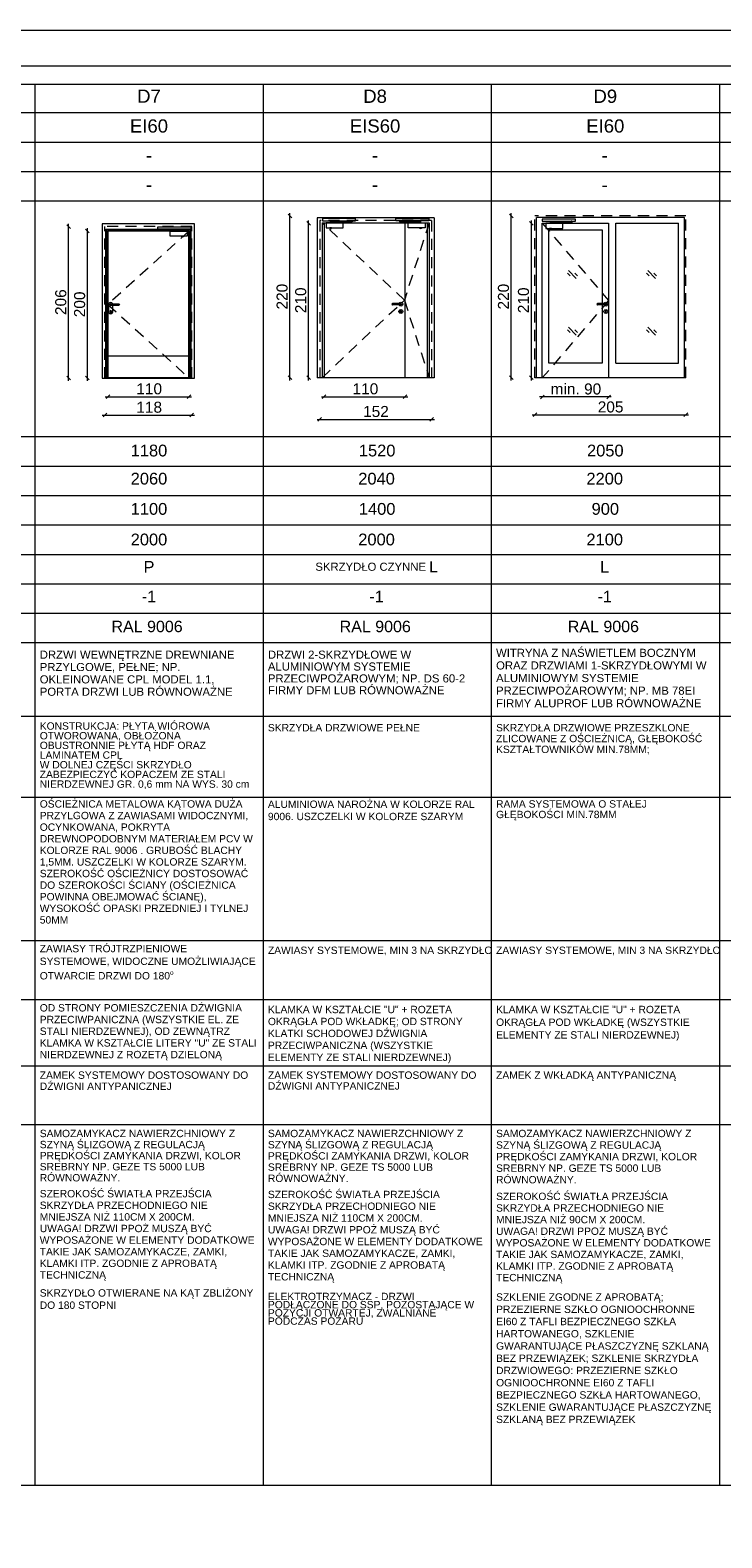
# Paper-space layout 'A-57 ZESTAWIENIE STOLARKI PROJEKTOWANEJ' of a CAD drawing. Header units: millimetres. Extents: x 0 to 900, y 0 to 1010.
# Tile 43 of 63: x 238 to 332, y 805 to 1010. Entities that reach past the tile are written whole.
import ezdxf
from ezdxf.xclip import XClip

# ---------------------------------------------------------------- set-up
doc = ezdxf.new("R2010")
doc.units = ezdxf.units.MM
doc.header["$MEASUREMENT"] = 0
doc.header["$XCLIPFRAME"] = 0
for name, pattern in [('HIDDEN 05', [130, 90, -40]), ('LINIE_3', [25, 15, -10]), ('Przer. długie kreski', [2.5, 1.5, -1])]:
    doc.linetypes.add(name, pattern=pattern)
doc.layers.add('0_Nr_pióra__1', color=7, linetype='Continuous', lineweight=20)
doc.layers.add('A_Arkusz_Nr_pióra__1', color=7, linetype='Continuous', lineweight=20)
for name, color, linetype, lineweight, true_color in [('0_Nr_pióra__30', 7, 'Continuous', 5, 0x878787), ('0_Nr_pióra__7', 7, 'Continuous', 18, 0x171717), ('0_Nr_pióra__8', 7, 'Continuous', 13, 0x4c4c4c), ('0_Nr_pióra__94', 7, 'Continuous', 5, 0x3b3b3b)]:
    doc.layers.add(name, color=color, linetype=linetype, lineweight=lineweight, true_color=true_color)
doc.layers.add('A_podrys', color=7, linetype='Continuous')
doc.styles.add('STYL_AUTOMATYCZNY_1', font='arial.ttf')

# ---------------------------------------------------------------- blocks, each defined once
blk = doc.blocks.new('Rysunek_1_1', base_point=(-2089.9, -1946.74))
at = {"layer": '0_Nr_pióra__1', "color": 7, "linetype": 'Continuous', "lineweight": 20}
for p, q in [((243.18, 983.3), (243.18, 983.68)), ((273.5, 984.5), (273, 985)), ((273.25, 984.75), (273.25, 985.13)), ((273.25, 962.75), (273.25, 984.75)), ((276.03, 983.5), (275.53, 984)), ((275.78, 983.75), (275.78, 984.13)), ((275.78, 962.75), (275.78, 983.75)), ((303.58, 984.5), (303.08, 985)), ((303.33, 984.75), (303.33, 985.13)), ((303.33, 962.75), (303.33, 984.75)), ((306.3, 983.5), (305.8, 984)), ((306.05, 983.75), (306.05, 984.13)), ((306.05, 962.75), (306.05, 983.75)), ((243.43, 983.05), (242.93, 983.55)), ((243.18, 962.7), (243.18, 983.3)), ((245.99, 982.45), (245.49, 982.95)), ((245.74, 982.7), (245.74, 983.08)), ((245.74, 962.7), (245.74, 982.7)), ((242.93, 962.95), (243.43, 962.45)), ((243.18, 962.33), (243.18, 962.7)), ((245.49, 962.95), (245.99, 962.45)), ((245.74, 962.33), (245.74, 962.7)), ((273, 963), (273.5, 962.5)), ((273.25, 962.38), (273.25, 962.75)), ((275.53, 963), (276.03, 962.5)), ((275.78, 962.38), (275.78, 962.75)), ((303.08, 963), (303.58, 962.5)), ((303.33, 962.38), (303.33, 962.75)), ((305.8, 963), (306.3, 962.5)), ((306.05, 962.38), (306.05, 962.75)), ((248.14, 960.18), (248.52, 960.18)), ((248.77, 960.43), (248.27, 959.93)), ((248.52, 960.18), (259.52, 960.18)), ((259.27, 959.93), (259.77, 960.43)), ((259.52, 960.18), (259.89, 960.18)), ((277.53, 960.18), (277.9, 960.18)), ((278.15, 960.43), (277.65, 959.93)), ((277.9, 960.18), (288.9, 960.18)), ((288.65, 959.93), (289.15, 960.43)), ((288.9, 960.18), (289.28, 960.18)), ((307.54, 960.16), (307.16, 960.16)), ((307.79, 960.41), (307.29, 959.91)), ((316.54, 960.16), (307.54, 960.16)), ((316.29, 959.91), (316.79, 960.41)), ((316.91, 960.16), (316.54, 960.16)), ((247.74, 957.68), (248.12, 957.68)), ((248.37, 957.93), (247.87, 957.43)), ((248.12, 957.68), (259.92, 957.68)), ((259.67, 957.43), (260.17, 957.93)), ((259.92, 957.68), (260.29, 957.68)), ((276.93, 957.1), (277.3, 957.1)), ((277.55, 957.35), (277.05, 956.85)), ((277.3, 957.1), (292.5, 957.1)), ((292.25, 956.85), (292.75, 957.35)), ((292.5, 957.1), (292.88, 957.1)), ((306.16, 957.72), (306.54, 957.72)), ((306.79, 957.97), (306.29, 957.47)), ((306.54, 957.72), (327.04, 957.72)), ((326.79, 957.47), (327.29, 957.97)), ((327.04, 957.72), (327.41, 957.72))]:
    blk.add_line(p, q, dxfattribs=at)
at = {"layer": '0_Nr_pióra__30', "color": 252, "linetype": 'Continuous', "lineweight": 5, "true_color": 0x878787}
for p, q in [((247.75, 983.67), (247.75, 962.7)), ((260.29, 983.67), (247.75, 983.67)), ((260.29, 962.7), (260.29, 983.67)), ((292.85, 984.5), (276.95, 984.5)), ((276.95, 984.5), (276.95, 962.75)), ((277.62, 983.83), (292.18, 983.83)), ((277.62, 983.83), (277.62, 962.75)), ((288.9, 962.75), (288.9, 983.83)), ((292.18, 983.83), (292.18, 962.75)), ((292.85, 984.5), (292.85, 962.75)), ((326.84, 984.55), (306.74, 984.55)), ((306.74, 962.75), (306.74, 984.55)), ((307.54, 962.75), (307.54, 983.75)), ((307.54, 983.75), (316.54, 983.75)), ((316.54, 983.75), (316.54, 962.75)), ((317.54, 964.75), (317.54, 983.75)), ((317.54, 983.75), (326.04, 983.75)), ((326.04, 964.75), (326.04, 983.75)), ((326.84, 962.75), (326.84, 984.55)), ((248.25, 962.7), (248.25, 982.97)), ((248.25, 982.97), (259.79, 982.97)), ((248.37, 962.7), (248.37, 982.85)), ((248.37, 982.85), (259.67, 982.85)), ((248.52, 982.7), (248.52, 962.7)), ((259.52, 982.7), (248.52, 982.7)), ((259.52, 962.7), (259.52, 982.7)), ((259.67, 982.85), (259.67, 962.7)), ((259.79, 982.97), (259.79, 962.7)), ((308.42, 964.75), (308.42, 982.87)), ((308.42, 982.87), (315.66, 982.87)), ((315.66, 982.87), (315.66, 972.85)), ((311.31, 976.61), (310.95, 976.96)), ((312.16, 976.26), (311.1, 977.32)), ((312.31, 976.61), (311.95, 976.96)), ((322.06, 976.61), (321.71, 976.96)), ((322.92, 976.26), (321.86, 977.32)), ((323.06, 976.61), (322.71, 976.96)), ((248.66, 972.84), (248.63, 972.7)), ((248.63, 971.7), (248.63, 972.7)), ((248.63, 971.7), (248.66, 971.57)), ((248.76, 972.93), (248.66, 972.84)), ((248.66, 971.57), (248.76, 971.47)), ((248.9, 972.97), (248.76, 972.93)), ((248.76, 971.47), (248.9, 971.43)), ((248.82, 972.77), (248.8, 972.7)), ((248.8, 972.7), (248.82, 972.63)), ((248.84, 972.77), (248.81, 972.7)), ((248.81, 972.7), (248.84, 972.63)), ((248.9, 972.8), (248.82, 972.77)), ((248.82, 972.63), (248.9, 972.6)), ((248.82, 971.8), (248.84, 971.85)), ((248.82, 971.8), (248.85, 971.75)), ((248.9, 971.88), (248.84, 971.85)), ((248.85, 971.75), (248.85, 971.58)), ((248.86, 971.54), (248.85, 971.58)), ((248.9, 971.53), (248.86, 971.54)), ((248.89, 972.77), (248.87, 972.7)), ((248.87, 972.7), (248.89, 972.63)), ((249.03, 972.93), (248.9, 972.97)), ((248.9, 972.8), (250, 972.8)), ((248.9, 972.6), (250, 972.6)), ((248.95, 971.85), (248.9, 971.88)), ((248.93, 971.54), (248.9, 971.53)), ((248.9, 971.43), (249.03, 971.47)), ((248.95, 971.58), (248.93, 971.54)), ((248.96, 972.77), (248.95, 972.7)), ((248.95, 972.7), (248.96, 972.63)), ((248.95, 971.85), (248.97, 971.8)), ((248.95, 971.75), (248.97, 971.8)), ((248.95, 971.75), (248.95, 971.58)), ((249.13, 972.84), (249.03, 972.93)), ((249.03, 971.47), (249.13, 971.57)), ((249.14, 972.8), (249.13, 972.84)), ((249.13, 971.57), (249.17, 971.7)), ((249.17, 971.7), (249.17, 972.6)), ((249.93, 972.77), (249.94, 972.7)), ((249.94, 972.7), (249.93, 972.63)), ((250, 972.8), (250.07, 972.77)), ((250, 972.77), (250.02, 972.7)), ((250.02, 972.7), (250, 972.63)), ((250.07, 972.63), (250, 972.6)), ((250.05, 972.77), (250.08, 972.7)), ((250.08, 972.7), (250.05, 972.63)), ((250.07, 972.77), (250.1, 972.7)), ((250.1, 972.7), (250.07, 972.63)), ((287.13, 972.82), (287.1, 972.75)), ((287.1, 972.75), (287.13, 972.68)), ((287.15, 972.82), (287.12, 972.75)), ((287.12, 972.75), (287.15, 972.68)), ((287.2, 972.85), (287.13, 972.82)), ((287.13, 972.68), (287.2, 972.65)), ((287.2, 972.82), (287.18, 972.75)), ((287.18, 972.75), (287.2, 972.68)), ((288.3, 972.85), (287.2, 972.85)), ((288.3, 972.65), (287.2, 972.65)), ((287.27, 972.82), (287.26, 972.75)), ((287.26, 972.75), (287.27, 972.68)), ((288.03, 971.75), (288.07, 971.89)), ((288.07, 971.62), (288.03, 971.75)), ((288.06, 972.85), (288.07, 972.89)), ((288.07, 972.62), (288.06, 972.65)), ((288.07, 972.89), (288.17, 972.98)), ((288.17, 972.52), (288.07, 972.62)), ((288.07, 971.89), (288.17, 971.98)), ((288.17, 971.52), (288.07, 971.62)), ((288.17, 972.98), (288.3, 973.02)), ((288.3, 972.48), (288.17, 972.52)), ((288.17, 971.98), (288.3, 972.02)), ((288.3, 971.48), (288.17, 971.52)), ((288.25, 971.9), (288.23, 971.85)), ((288.24, 972.82), (288.25, 972.75)), ((288.25, 972.75), (288.24, 972.68)), ((288.3, 971.93), (288.25, 971.9)), ((288.25, 971.63), (288.25, 971.8)), ((288.27, 971.59), (288.25, 971.63)), ((288.3, 971.58), (288.27, 971.59)), ((288.3, 973.02), (288.44, 972.98)), ((288.3, 972.85), (288.37, 972.82)), ((288.37, 972.68), (288.3, 972.65)), ((288.44, 972.52), (288.3, 972.48)), ((288.3, 972.02), (288.44, 971.98)), ((288.36, 971.9), (288.3, 971.93)), ((288.34, 971.59), (288.3, 971.58)), ((288.44, 971.52), (288.3, 971.48)), ((288.31, 972.82), (288.33, 972.75)), ((288.33, 972.75), (288.31, 972.68)), ((288.35, 971.63), (288.34, 971.59)), ((288.35, 971.8), (288.38, 971.85)), ((288.35, 971.8), (288.35, 971.63)), ((288.36, 972.82), (288.39, 972.75)), ((288.39, 972.75), (288.36, 972.68)), ((288.38, 971.85), (288.36, 971.9)), ((288.37, 972.82), (288.4, 972.75)), ((288.4, 972.75), (288.37, 972.68)), ((288.44, 972.98), (288.54, 972.89)), ((288.54, 972.62), (288.44, 972.52)), ((288.44, 971.98), (288.54, 971.89)), ((288.54, 971.62), (288.44, 971.52)), ((288.54, 972.89), (288.57, 972.75)), ((288.57, 972.75), (288.54, 972.62)), ((288.54, 971.89), (288.57, 971.75)), ((288.57, 971.75), (288.54, 971.62)), ((314.99, 972.82), (314.96, 972.75)), ((314.96, 972.75), (314.99, 972.68)), ((315, 972.82), (314.98, 972.75)), ((314.98, 972.75), (315, 972.68)), ((315.06, 972.85), (314.99, 972.82)), ((314.99, 972.68), (315.06, 972.65)), ((315.05, 972.82), (315.03, 972.75)), ((315.03, 972.75), (315.05, 972.68)), ((316.16, 972.85), (315.06, 972.85)), ((316.16, 972.65), (315.06, 972.65)), ((315.12, 972.82), (315.11, 972.75)), ((315.11, 972.75), (315.12, 972.68)), ((315.66, 972.65), (315.66, 964.75)), ((315.89, 971.75), (315.93, 971.89)), ((315.93, 971.62), (315.89, 971.75)), ((315.92, 972.85), (315.93, 972.89)), ((315.93, 972.62), (315.92, 972.65)), ((315.93, 972.89), (316.02, 972.98)), ((316.02, 972.52), (315.93, 972.62)), ((315.93, 971.89), (316.02, 971.98)), ((316.02, 971.52), (315.93, 971.62)), ((316.02, 972.98), (316.16, 973.02)), ((316.16, 972.48), (316.02, 972.52)), ((316.02, 971.98), (316.16, 972.02)), ((316.16, 971.48), (316.02, 971.52)), ((316.08, 971.85), (316.11, 971.9)), ((316.11, 971.8), (316.08, 971.85)), ((316.09, 972.82), (316.11, 972.75)), ((316.11, 972.75), (316.09, 972.68)), ((316.11, 971.9), (316.16, 971.93)), ((316.11, 971.8), (316.11, 971.63)), ((316.11, 971.63), (316.12, 971.59)), ((316.12, 971.59), (316.16, 971.58)), ((316.16, 973.02), (316.29, 972.98)), ((316.16, 972.85), (316.23, 972.82)), ((316.23, 972.68), (316.16, 972.65)), ((316.29, 972.52), (316.16, 972.48)), ((316.16, 972.02), (316.29, 971.98)), ((316.16, 971.93), (316.21, 971.9)), ((316.16, 971.58), (316.19, 971.59)), ((316.29, 971.52), (316.16, 971.48)), ((316.17, 972.82), (316.19, 972.75)), ((316.19, 972.75), (316.17, 972.68)), ((316.19, 971.59), (316.21, 971.63)), ((316.21, 972.82), (316.24, 972.75)), ((316.24, 972.75), (316.21, 972.68)), ((316.21, 971.9), (316.23, 971.85)), ((316.23, 971.85), (316.21, 971.8)), ((316.21, 971.63), (316.21, 971.8)), ((316.23, 972.82), (316.26, 972.75)), ((316.26, 972.75), (316.23, 972.68)), ((316.29, 972.98), (316.39, 972.89)), ((316.39, 972.62), (316.29, 972.52)), ((316.29, 971.98), (316.39, 971.89)), ((316.39, 971.62), (316.29, 971.52)), ((316.39, 972.89), (316.43, 972.75)), ((316.43, 972.75), (316.39, 972.62)), ((316.39, 971.89), (316.43, 971.75)), ((316.43, 971.75), (316.39, 971.62)), ((312.16, 968.56), (311.1, 969.62)), ((322.92, 968.56), (321.86, 969.62)), ((311.31, 968.91), (310.95, 969.26)), ((312.31, 968.91), (311.95, 969.26)), ((322.06, 968.91), (321.71, 969.26)), ((323.06, 968.91), (322.71, 969.26)), ((248.52, 965.75), (259.52, 965.75)), ((315.66, 964.75), (308.42, 964.75)), ((317.54, 964.75), (326.04, 964.75)), ((247.75, 962.7), (260.29, 962.7)), ((259.52, 962.75), (248.52, 962.75)), ((292.85, 962.75), (276.95, 962.75)), ((327.04, 962.75), (306.54, 962.75))]:
    blk.add_line(p, q, dxfattribs=at)
at = {"layer": '0_Nr_pióra__30', "color": 252, "linetype": 'Przer. długie kreski', "lineweight": 5, "true_color": 0x878787}
for p, q in [((292.5, 984.15), (277.3, 984.15)), ((277.3, 984.15), (277.3, 962.75)), ((288.8, 973.31), (277.62, 983.83)), ((292.18, 983.83), (288.8, 973.31)), ((292.5, 984.15), (292.5, 962.75)), ((327.04, 984.75), (306.54, 984.75)), ((306.54, 962.75), (306.54, 984.75)), ((307.54, 983.75), (316.54, 973.25)), ((327.04, 962.75), (327.04, 984.75)), ((248.12, 962.7), (248.12, 983.3)), ((259.92, 983.3), (248.12, 983.3)), ((259.52, 982.7), (248.52, 972.7)), ((259.92, 962.7), (259.92, 983.3)), ((248.52, 972.7), (259.52, 962.75)), ((277.62, 962.75), (288.8, 973.31)), ((288.8, 973.31), (292.18, 962.75)), ((316.54, 973.25), (307.54, 962.75))]:
    blk.add_line(p, q, dxfattribs=at)
at = {"layer": '0_Nr_pióra__30', "color": 252, "linetype": 'HIDDEN 05', "lineweight": 5, "true_color": 0x878787}
for p, q in [((291.9, 983.75), (277.9, 983.75)), ((277.9, 983.75), (277.9, 962.75)), ((291.9, 983.75), (291.9, 962.75))]:
    blk.add_line(p, q, dxfattribs=at)
at = {"layer": '0_Nr_pióra__8', "color": 251, "linetype": 'LINIE_3', "lineweight": 13, "true_color": 0x4c4c4c, "flags": 128}
for points in [[(282.17, 984.1), (282.17, 984.4), (277.67, 984.4), (277.67, 984.1)], [(280.48, 983.83), (278.17, 983.83), (278.17, 983.11), (280.48, 983.11)], [(278.77, 983.85), (278.77, 984.04), (281.58, 984.04), (281.58, 984.08), (281.69, 984.08), (281.69, 983.94), (278.86, 983.94), (278.86, 983.85)], [(278.86, 983.85), (278.78, 983.85), (278.78, 983.83), (278.86, 983.83)], [(281.59, 984.08), (281.68, 984.08), (281.68, 984.1), (281.59, 984.1)], [(287.63, 984.1), (287.63, 984.4), (292.13, 984.4), (292.13, 984.1)], [(291.03, 983.85), (291.03, 984.04), (288.23, 984.04), (288.23, 984.08), (288.12, 984.08), (288.12, 983.94), (290.95, 983.94), (290.95, 983.85)], [(288.22, 984.08), (288.13, 984.08), (288.13, 984.1), (288.22, 984.1)], [(289.33, 983.83), (291.63, 983.83), (291.63, 983.11), (289.33, 983.11)], [(290.95, 983.85), (291.03, 983.85), (291.03, 983.83), (290.95, 983.83)], [(312.04, 984.02), (312.04, 984.32), (307.54, 984.32), (307.54, 984.02)], [(310.35, 983.75), (308.04, 983.75), (308.04, 983.03), (310.35, 983.03)], [(308.64, 983.77), (308.64, 983.96), (311.45, 983.96), (311.45, 984), (311.55, 984), (311.55, 983.86), (308.73, 983.86), (308.73, 983.77)], [(308.72, 983.77), (308.64, 983.77), (308.64, 983.75), (308.72, 983.75)], [(311.46, 984), (311.54, 984), (311.54, 984.02), (311.46, 984.02)], [(255.29, 982.97), (255.29, 983.27), (259.79, 983.27), (259.79, 982.97)], [(258.69, 982.72), (258.69, 982.91), (255.88, 982.91), (255.88, 982.95), (255.77, 982.95), (255.77, 982.81), (258.6, 982.81), (258.6, 982.72)], [(255.87, 982.95), (255.78, 982.95), (255.78, 982.97), (255.87, 982.97)], [(256.98, 982.7), (259.29, 982.7), (259.29, 981.98), (256.98, 981.98)], [(258.6, 982.72), (258.68, 982.72), (258.68, 982.7), (258.6, 982.7)]]:
    blk.add_lwpolyline(points, close=True, dxfattribs=at)
for points in [[(258.54, 981.98), (258.81, 981.98), (258.81, 981.95, -0.458316), (258.54, 981.95)], [(278.92, 983.11), (278.65, 983.11), (278.65, 983.08, 0.458316), (278.92, 983.08)], [(290.89, 983.11), (291.16, 983.11), (291.16, 983.08, -0.458316), (290.89, 983.08)], [(308.79, 983.03), (308.51, 983.03), (308.51, 983, 0.458316), (308.79, 983)]]:
    blk.add_lwpolyline(points, format="xyb", close=True, dxfattribs=at)
at = {"layer": '0_Nr_pióra__94', "color": 250, "linetype": 'Continuous', "lineweight": 5, "true_color": 0x3b3b3b}
for p, q in [((31.27, 1002.64), (887.6, 1002.64)), ((238.6, 1002.64), (238.6, 812.25)), ((269.6, 1002.64), (269.6, 812.25)), ((300.6, 1002.64), (300.6, 812.25)), ((331.6, 1002.64), (331.6, 812.25)), ((887.6, 998.75), (35.27, 998.75)), ((887.6, 994.75), (35.27, 994.75)), ((887.6, 990.75), (35.27, 990.75)), ((887.6, 986.75), (35.27, 986.75)), ((35.27, 954.75), (887.6, 954.75)), ((49.45, 950.75), (887.6, 950.75)), ((35.27, 946.75), (887.6, 946.75)), ((49.45, 942.75), (887.6, 942.75)), ((35.27, 938.75), (887.6, 938.75)), ((35.27, 934.75), (889.6, 934.75)), ((35.27, 930.75), (887.6, 930.75)), ((35.27, 926.75), (887.6, 926.75)), ((35.27, 916.75), (856.6, 916.75)), ((35.27, 905.75), (300.6, 905.75)), ((300.6, 905.75), (858.6, 905.75)), ((35.27, 886.25), (300.6, 886.25)), ((300.6, 886.25), (858.6, 886.25)), ((35.27, 878.25), (856.6, 878.25)), ((35.27, 869.25), (887.6, 869.25)), ((35.27, 861.25), (856.6, 861.25)), ((31.27, 812.25), (889.6, 812.25))]:
    blk.add_line(p, q, dxfattribs=at)
at = {"layer": '0_Nr_pióra__1', "color": 7, "linetype": 'Continuous', "lineweight": 20, "char_height": 1.5, "width": 3.4323, "attachment_point": 7, "rotation": 90, "style": 'STYL_AUTOMATYCZNY_1'}
for s, insert in [('\\A1;{\\pql;\\fArial|b0|i0|c238|p0;\\W1.000000;206}', (242.88, 971.28)), ('\\A1;{\\pql;\\fArial|b0|i0|c238|p0;\\W1.000000;200}', (245.44, 970.98)), ('\\A1;{\\pql;\\fArial|b0|i0|c238|p0;\\W1.000000;220}', (272.95, 972.03)), ('\\A1;{\\pql;\\fArial|b0|i0|c238|p0;\\W1.000000;210}', (275.48, 971.53)), ('\\A1;{\\pql;\\fArial|b0|i0|c238|p0;\\W1.000000;220}', (303.03, 972.03)), ('\\A1;{\\pql;\\fArial|b0|i0|c238|p0;\\W1.000000;210}', (305.75, 971.53))]:
    blk.add_mtext(s, dxfattribs=dict(at, insert=insert))
at = {"layer": '0_Nr_pióra__1', "color": 7, "linetype": 'Continuous', "lineweight": 20, "char_height": 1.5, "attachment_point": 7, "style": 'STYL_AUTOMATYCZNY_1'}
for s, insert, width in [('\\A1;{\\pql;\\fArial|b0|i0|c238|p0;\\W1.000000;min. 90}', (308.67, 960.46), 6.746), ('\\A1;{\\pql;\\fArial|b0|i0|c238|p0;\\W1.000000;110}', (252.38, 960.48), 3.2796), ('\\A1;{\\pql;\\fArial|b0|i0|c238|p0;\\W1.000000;110}', (281.76, 960.48), 3.2796), ('\\A1;{\\pql;\\fArial|b0|i0|c238|p0;\\W1.000000;118}', (252.38, 957.98), 3.2796), ('\\A1;{\\pql;\\fArial|b0|i0|c238|p0;\\W1.000000;205}', (315.07, 958.02), 3.4323), ('\\A1;{\\pql;\\fArial|b0|i0|c238|p0;\\W1.000000;152}', (283.19, 957.4), 3.4323)]:
    blk.add_mtext(s, dxfattribs=dict(at, insert=insert, width=width))
at = {"layer": '0_Nr_pióra__7', "color": 250, "linetype": 'Continuous', "lineweight": 18, "true_color": 0x171717, "style": 'STYL_AUTOMATYCZNY_1'}
for s, insert, char_height, attachment_point in [('\\A1;{\\pqc;\\fArial|b0|i0|c238|p0;\\W1.000000;D7}', (254.1, 1000.13), 1.8, 8), ('\\A1;{\\pqc;\\fArial|b0|i0|c238|p0;\\W1.000000;D8}', (284.82, 1000.09), 1.8, 8), ('\\A1;{\\pqc;\\fArial|b0|i0|c238|p0;\\W1.000000;D9}', (316.1, 1000.09), 1.8, 8), ('\\A1;{\\pqc;\\fArial|b0|i0|c238|p0;\\W1.000000;EI60}', (254.1, 996.05), 1.8, 8), ('\\A1;{\\pqc;\\fArial|b0|i0|c238|p0;\\W1.000000;EIS60}', (284.82, 996.05), 1.8, 8), ('\\A1;{\\pqc;\\fArial|b0|i0|c238|p0;\\W1.000000;EI60}', (316.1, 996.05), 1.8, 8), ('\\A1;{\\pqc;\\fArial|b0|i0|c238|p0;\\W1.000000;-}', (254.1, 992.08), 1.8, 8), ('\\A1;{\\pqc;\\fArial|b0|i0|c238|p0;\\W1.000000;-}', (284.82, 992.08), 1.8, 8), ('\\A1;{\\pqc;\\fArial|b0|i0|c238|p0;\\W1.000000;-}', (316.02, 992.08), 1.8, 8), ('\\A1;{\\pqc;\\fArial|b0|i0|c238|p0;\\W1.000000;-}', (254.1, 988.09), 1.8, 8), ('\\A1;{\\pqc;\\fArial|b0|i0|c238|p0;\\W1.000000;-}', (284.82, 988.09), 1.8, 8), ('\\A1;{\\pqc;\\fArial|b0|i0|c238|p0;\\W1.000000;-}', (316.02, 988.08), 1.8, 8), ('\\A1;{\\pqc;\\fArial|b0|i0|c238|p0;\\W1.000000;1180}', (254.1, 952.04), 1.6, 8), ('\\A1;{\\pqc;\\fArial|b0|i0|c238|p0;\\W1.000000;1520}', (285.1, 952.04), 1.6, 8), ('\\A1;{\\pqc;\\fArial|b0|i0|c238|p0;\\W1.000000;2050}', (316.1, 952.04), 1.6, 8), ('\\A1;{\\pqc;\\fArial|b0|i0|c238|p0;\\W1.000000;2060}', (254.1, 948.22), 1.6, 8), ('\\A1;{\\pqc;\\fArial|b0|i0|c238|p0;\\W1.000000;2040}', (285.02, 948.22), 1.6, 8), ('\\A1;{\\pqc;\\fArial|b0|i0|c238|p0;\\W1.000000;2200}', (316.02, 948.22), 1.6, 8), ('\\A1;{\\pqc;\\fArial|b0|i0|c238|p0;\\W1.000000;1100}', (254.1, 944.11), 1.6, 8), ('\\A1;{\\pqc;\\fArial|b0|i0|c238|p0;\\W1.000000;1400}', (285.1, 944.11), 1.6, 8), ('\\A1;{\\pqc;\\fArial|b0|i0|c238|p0;\\W1.000000;900}', (316.1, 944.11), 1.6, 8), ('\\A1;{\\pqc;\\fArial|b0|i0|c238|p0;\\W1.000000;2000}', (254.1, 939.95), 1.6, 8), ('\\A1;{\\pqc;\\fArial|b0|i0|c238|p0;\\W1.000000;2000}', (285.02, 939.95), 1.6, 8), ('\\A1;{\\pqc;\\fArial|b0|i0|c238|p0;\\W1.000000;2100}', (316.02, 939.95), 1.6, 8), ('\\A1;{\\pqc;\\fArial|b0|i0|c238|p0;\\W1.000000;P}', (254.1, 936.25), 1.6, 8), ('\\A1;{\\pqc;\\fArial|b0|i0|c238|p0;\\W1.000000;SKRZYDŁO CZYNNE \\fArial|b0|i0|c238|p0;\\H1.363636x;\\W1.000000;L}', (285.02, 937.82), 1.1, 2), ('\\A1;{\\pqc;\\fArial|b0|i0|c238|p0;\\W1.000000;L}', (316.02, 936.25), 1.6, 8), ('\\A1;{\\pqc;\\fArial|b0|i0|c238|p0;\\W1.000000;-1}', (254.1, 932.25), 1.5567, 8), ('\\A1;{\\pqc;\\fArial|b0|i0|c238|p0;\\W1.000000;-1}', (285.02, 932.25), 1.5567, 8), ('\\A1;{\\pqc;\\fArial|b0|i0|c238|p0;\\W1.000000;-1}', (316.02, 932.25), 1.5567, 8), ('\\A1;{\\pqc;\\fArial|b0|i0|c238|p0;\\W1.000000;RAL 9006}', (253.84, 928.15), 1.5567, 8), ('\\A1;{\\pqc;\\fArial|b0|i0|c238|p0;\\W1.000000;RAL 9006}', (284.84, 928.15), 1.5567, 8), ('\\A1;{\\pqc;\\fArial|b0|i0|c238|p0;\\W1.000000;RAL 9006}', (315.84, 928.15), 1.5567, 8), ('\\A1;{\\pql;\\fArial|b0|i0|c238|p0;\\W1.000000;SKRZYDŁA DRZWIOWE PEŁNE}', (270.26, 915.69), 1, 1), ('\\A1;{\\pql;\\fArial|b0|i0|c238|p0;\\W1.000000;ZAMEK \\fArial|b0|i0|c238|p0;\\W1.000000;Z\\fArial|b0|i0|c238|p0;\\W1.000000; WKŁADKĄ\\fArial|b0|i0|c238|p0;\\W1.000000; ANTYPANICZNĄ}', (301.26, 868.47), 1, 1)]:
    blk.add_mtext(s, dxfattribs=dict(at, insert=insert, char_height=char_height, attachment_point=attachment_point))
at = {"layer": '0_Nr_pióra__7', "color": 250, "linetype": 'Continuous', "lineweight": 18, "true_color": 0x171717, "attachment_point": 1, "style": 'STYL_AUTOMATYCZNY_1'}
for s, insert, char_height, width, line_spacing_factor in [('\\A1;{\\pql;\\fArial|b0|i0|c238|p0;\\W1.000000;DRZWI WEWNĘTRZNE DREWNIANE \\fArial|b0|i0|c238|p0;\\W1.000000;PRZYLGOWE, PEŁNE; NP. OKLEINOWANE \\fArial|b0|i0|c238|p0;\\W1.000000;CPL MODEL 1.1,  PORTA DRZWI LUB \\fArial|b0|i0|c238|p0;\\W1.000000;RÓWNOWAŻNE}', (239.26, 925.67), 1.1, 29.4591, 0.916119), ('\\A1;{\\pql;\\fArial|b0|i0|c238|p0;\\W1.000000;DRZWI 2-SKRZYDŁOWE W ALUMINIOWYM SYSTEMIE PRZECIWPOŻAROWYM; NP. DS 60-2 FIRMY DFM LUB RÓWNOWAŻNE}', (270.26, 925.67), 1.1, 29.4591, 0.880475), ('\\A1;{\\pql;\\fArial|b0|i0|c238|p0;\\W1.000000;WITRYNA Z NAŚWIETLEM BOCZNYM \\fArial|b0|i0|c238|p0;\\W1.000000;ORAZ DRZWIAMI 1-SKRZYDŁOWYMI W \\fArial|b0|i0|c238|p0;\\W1.000000;ALUMINIOWYM SYSTEMIE \\fArial|b0|i0|c238|p0;\\W1.000000;PRZECIWPOŻAROWYM; NP. MB 78EI \\fArial|b0|i0|c238|p0;\\W1.000000;FIRMY \\fArial|b0|i0|c238|p0;\\W1.000000;ALUPROF LUB RÓWNOWAŻNE}', (301.26, 925.92), 1.1, 29.4591, 0.934815), ('\\A1;{\\pql;\\fArial|b0|i0|c238|p0;\\W1.000000;KONSTRUKCJA: PŁYTA WIÓROWA OTWOROWANA, OBŁOŻONA OBUSTRONNIE PŁYTĄ HDF ORAZ LAMINATEM CPL\\P\\pql;\\fArial|b0|i0|c238|p0;\\W1.000000;W DOLNEJ CZĘŚCI SKRZYDŁO ZABEZPIECZYĆ KOPACZEM ZE STALI NIERDZEWNEJ GR. 0,6 mm NA WYS. 30 cm}', (239.26, 915.92), 1, 29.4591, 0.789177), ('\\A1;{\\pql;\\fArial|b0|i0|c238|p0;\\W1.000000;SKRZYDŁA DRZWIOWE PRZESZKLONE \\fArial|b0|i0|c238|p0;\\W1.000000;ZLICOWANE Z OŚCIEŻNICĄ, \\fArial|b0|i0|c238|p0;\\W1.000000;GŁĘBOKOŚĆ KSZTAŁTOWNIKÓW \\fArial|b0|i0|c238|p0;\\W1.000000;MIN.78MM;}', (301.26, 915.69), 1, 29.4591, 0.883417), ('\\A1;{\\pql;\\fArial|b0|i0|c238|p0;\\W1.000000;OŚCIEŻNICA METALOWA KĄTOWA DUŻA PRZYLGOWA Z ZAWIASAMI WIDOCZNYMI, OCYNKOWANA, POKRYTA DREWNOPODOBNYM MATERIAŁEM PCV W KOLORZE RAL 9006 . GRUBOŚĆ BLACHY 1,5MM. USZCZELKI W KOLORZE SZARYM. SZEROKOŚĆ OŚCIEŻNICY DOSTOSOWAĆ DO SZEROKOŚCI ŚCIANY (OŚCIEŻNICA POWINNA OBEJMOWAĆ ŚCIANĘ), WYSOKOŚĆ OPASKI PRZEDNIEJ I TYLNEJ 50MM}', (239.26, 905.33), 1, 29.4591, 0.945389), ('\\A1;{\\pql;\\fArial|b0|i0|c238|p0;\\W1.000000;ALUMINIOWA NAROŻNA W KOLORZE RAL 9006. USZCZELKI W KOLORZE SZARYM}', (270.26, 905.29), 1, 29.4591, 0.998692), ('\\A1;{\\pql;\\fArial|b0|i0|c238|p0;\\W1.000000;RAMA SYSTEMOWA O STAŁEJ GŁĘBOKOŚCI MIN.78MM}', (301.26, 905.33), 1, 29.4591, 0.859401), ('\\A1;{\\pql;\\fArial|b0|i0|c238|p0;\\W1.000000;ZAWIASY TRÓJTRZPIENIOWE SYSTEMOWE, WIDOCZNE UMOŻLIWIAJĄCE OTWARCIE DRZWI DO 180\\fArial|b0|i0|c238|p0;\\H0.942857x;\\W1.000000;\\A1{\\H.66x;\\So^  ;}\\fArial|b0|i0|c238|p0;\\H1.060606x;\\W1.000000; }', (239.26, 885.67), 1, 29.4591, 1.033937), ('\\A1;{\\pql;\\fArial|b0|i0|c238|p0;\\W1.000000;ZAWIASY SYSTEMOWE, MIN 3 NA \\fArial|b0|i0|c238|p0;\\W1.000000;SKRZYDŁO}', (270.26, 885.44), 1, 29.4591, 1.001649), ('\\A1;{\\pql;\\fArial|b0|i0|c238|p0;\\W1.000000;ZAWIASY SYSTEMOWE, MIN 3 NA \\fArial|b0|i0|c238|p0;\\W1.000000;SKRZYDŁO}', (301.26, 885.44), 1, 29.4591, 1.001649), ('\\A1;{\\pql;\\fArial|b0|i0|c238|p0;\\W1.000000;OD STRONY POMIESZCZENIA DŹWIGNIA PRZECIWPANICZNA (WSZYSTKIE EL. ZE STALI NIERDZEWNEJ), OD ZEWNĄTRZ KLAMKA W KSZTAŁCIE LITERY "U" ZE STALI NIERDZEWNEJ Z ROZETĄ DZIELONĄ}', (239.26, 877.62), 1, 29.6484, 0.953193), ('\\A1;{\\pql;\\fArial|b0|i0|c238|p0;\\W1.000000;KLAMKA W KSZTAŁCIE "U" + ROZETA OKRĄGŁA POD WKŁADKĘ; OD STRONY KLATKI SCHODOWEJ DŹWIGNIA PRZECIWPANICZNA (WSZYSTKIE ELEMENTY ZE STALI NIERDZEWNEJ)}', (270.26, 877.39), 1, 29.4591, 0.974667), ('\\A1;{\\pql;\\fArial|b0|i0|c238|p0;\\W1.000000;KLAMKA W KSZTAŁCIE "U" + ROZETA \\fArial|b0|i0|c238|p0;\\W1.000000;OKRĄGŁA POD WKŁADKĘ (WSZYSTKIE \\fArial|b0|i0|c238|p0;\\W1.000000;ELEMENTY ZE STALI NIERDZEWNEJ)}', (301.26, 877.39), 1, 29.4591, 1.036028), ('\\A1;{\\pql;\\fArial|b0|i0|c238|p0;\\W1.000000;ZAMEK SYSTEMOWY DOSTOSOWANY DO DŹWIGNI ANTYPANICZNEJ}', (239.26, 868.47), 1, 29.6484, 0.907019), ('\\A1;{\\pql;\\fArial|b0|i0|c238|p0;\\W1.000000;ZAMEK SYSTEMOWY DOSTOSOWANY DO DŹWIGNI ANTYPANICZNEJ}', (270.26, 868.47), 1, 29.6484, 0.880059), ('\\A1;{\\pql;\\fArial|b0|i0|c238|p0;\\W1.000000;SAMOZAMYKACZ NAWIERZCHNIOWY Z SZYNĄ ŚLIZGOWĄ Z REGULACJĄ PRĘDKOŚCI ZAMYKANIA DRZWI, KOLOR SREBRNY NP. GEZE TS 5000 LUB RÓWNOWAŻNY.}', (239.26, 860.54), 1, 29.4591, 0.902216), ('\\A1;{\\pql;\\fArial|b0|i0|c238|p0;\\W1.000000;SAMOZAMYKACZ NAWIERZCHNIOWY Z SZYNĄ ŚLIZGOWĄ Z REGULACJĄ PRĘDKOŚCI ZAMYKANIA DRZWI, KOLOR SREBRNY NP. GEZE TS 5000 LUB RÓWNOWAŻNY.}', (270.26, 860.54), 1, 29.4591, 0.913905), ('\\A1;{\\pql;\\fArial|b0|i0|c238|p0;\\W1.000000;SAMOZAMYKACZ NAWIERZCHNIOWY Z SZYNĄ ŚLIZGOWĄ Z REGULACJĄ PRĘDKOŚCI ZAMYKANIA DRZWI, KOLOR SREBRNY NP. GEZE TS 5000 LUB RÓWNOWAŻNY.}', (301.26, 860.54), 1, 29.4591, 0.941901), ('\\A1;{\\pql;\\fArial|b0|i0|c238|p0;\\W1.000000;SZEROKOŚĆ ŚWIATŁA PRZEJŚCIA SKRZYDŁA PRZECHODNIEGO NIE MNIEJSZA NIŻ 110CM X 200CM.\\P\\pql;\\fArial|b0|i0|c238|p0;\\W1.000000;UWAGA! DRZWI PPOŻ MUSZĄ BYĆ WYPOSAŻONE W ELEMENTY DODATKOWE TAKIE JAK SAMOZAMYKACZE, ZAMKI, KLAMKI ITP. ZGODNIE Z APROBATĄ TECHNICZNĄ}', (239.26, 852.36), 1, 29.4591, 0.946258), ('\\A1;{\\pql;\\fArial|b0|i0|c238|p0;\\W1.000000;SZEROKOŚĆ ŚWIATŁA PRZEJŚCIA SKRZYDŁA PRZECHODNIEGO NIE MNIEJSZA NIŻ 110CM X 200CM.\\P\\pql;\\fArial|b0|i0|c238|p0;\\W1.000000;UWAGA! DRZWI PPOŻ MUSZĄ BYĆ WYPOSAŻONE W ELEMENTY DODATKOWE TAKIE JAK SAMOZAMYKACZE, ZAMKI, KLAMKI ITP. ZGODNIE Z APROBATĄ TECHNICZNĄ}', (270.26, 852.25), 1, 29.4591, 0.958516), ('\\A1;{\\pql;\\fArial|b0|i0|c238|p0;\\W1.000000;SZEROKOŚĆ ŚWIATŁA PRZEJŚCIA SKRZYDŁA PRZECHODNIEGO NIE MNIEJSZA NIŻ 90CM X 200CM.\\P\\pql;\\fArial|b0|i0|c238|p0;\\W1.000000;UWAGA! DRZWI PPOŻ MUSZĄ BYĆ WYPOSAŻONE W ELEMENTY DODATKOWE TAKIE JAK SAMOZAMYKACZE, ZAMKI, KLAMKI ITP. ZGODNIE Z APROBATĄ TECHNICZNĄ}', (301.26, 851.99), 1, 29.4591, 0.946258), ('\\A1;{\\pql;\\fArial|b0|i0|c238|p0;\\W1.000000;SKRZYDŁO OTWIERANE NA KĄT ZBLIŻONY DO 180 STOPNI}', (239.26, 838.87), 1, 29.4591, 0.998692), ('\\A1;{\\pql;\\fArial|b0|i0|c238|p0;\\W1.000000;ELEKTROTRZYMACZ - DRZWI PODŁĄCZONE DO SSP, POZOSTAJĄCE W POZYCJI OTWARTEJ, ZWALNIANE PODCZAS POŻARU}', (270.26, 838.39), 1, 29.4591, 0.669731), ('\\A1;{\\pql;\\fArial|b0|i0|c238|p0;\\W1.000000;SZKLENIE ZGODNE Z APROBATĄ; PRZEZIERNE SZKŁO OGNIOOCHRONNE EI60 Z TAFLI BEZPIECZNEGO SZKŁA HARTOWANEGO, SZKLENIE GWARANTUJĄCE PŁASZCZYZNĘ SZKLANĄ BEZ PRZEWIĄZEK; SZKLENIE SKRZYDŁA DRZWIOWEGO: PRZEZIERNE SZKŁO OGNIOOCHRONNE EI60 Z TAFLI BEZPIECZNEGO SZKŁA HARTOWANEGO, SZKLENIE GWARANTUJĄCE PŁASZCZYZNĘ SZKLANĄ BEZ PRZEWIĄZEK}', (301.26, 838.31), 1, 29.9177, 0.997668)]:
    blk.add_mtext(s, dxfattribs=dict(at, insert=insert, char_height=char_height, width=width, line_spacing_factor=line_spacing_factor))

psp = doc.layouts.new('A-57 ZESTAWIENIE STOLARKI PROJEKTOWANEJ')

# ---------------------------------------------------------------- linework, layer by layer
at = {"layer": 'A_Arkusz_Nr_pióra__1', "color": 7, "linetype": 'Continuous', "lineweight": 20}
psp.add_line((895.1, 1005.1), (29.9, 1005.1), dxfattribs=at)
at = {"layer": 'A_Arkusz_Nr_pióra__1', "color": 7, "linetype": 'Continuous', "lineweight": 20, "flags": 128}
psp.add_lwpolyline([(0, 1010), (900, 1010), (900, 0), (0, 0)], close=True, dxfattribs=at)

# ---------------------------------------------------------------- block references
at = {"layer": 'A_podrys', "color": 37, "linetype": 'Continuous', "lineweight": 5, "true_color": 0x656532}
ref = psp.add_blockref('Rysunek_1_1', (-2089.9, -1946.74), dxfattribs=at)
XClip(ref).set_block_clipping_path([(28.6628210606, 4.9003190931), (892.6953650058, 1005.4179299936)])

doc.saveas('drawing.dxf')
